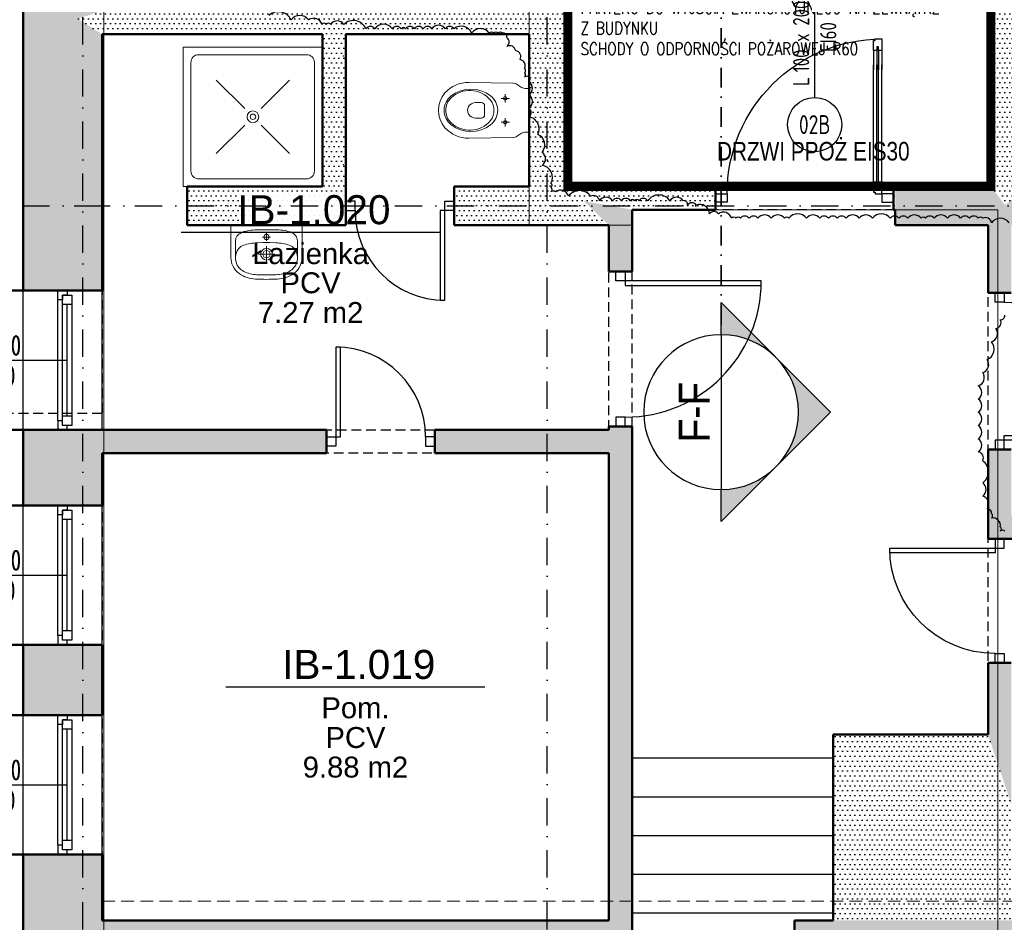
# Model space of a CAD drawing. Header units: millimetres. Extents: x 489 to 7736, y 461 to 5981.
# Tile 7 of 62: x 1835 to 2471, y 1556 to 2139. Entities that reach past the tile are written whole.
import ezdxf
from ezdxf.enums import TextEntityAlignment as Align

# ---------------------------------------------------------------- set-up
doc = ezdxf.new("R2010")
doc.units = ezdxf.units.MM
for name, pattern in [('DASHDOT', [25.4, 12.7, -6.35, 0, -6.35]), ('DIVIDE', [31.75, 12.7, -6.35, 0, -6.35, 0, -6.35]), ('DOT___DASHED', [33.523888, 17.638888, -8.819444, 0.01, -7.055556]), ('HIDDEN', [9.525, 6.35, -3.175])]:
    doc.linetypes.add(name, pattern=pattern)
for name, color, linetype in [('SPA-ZnacznikiPrzekrojów', 1, 'Continuous'), ('WK-Drzwi', 9, 'Continuous'), ('WK-Drzwi IST', 8, 'Continuous'), ('WK-EtykDrzwi', 11, 'Continuous'), ('WK-EtykOkna', 11, 'Continuous'), ('WK-EtykPom', 161, 'Continuous'), ('WK-Okna', 143, 'Continuous'), ('WK-Opis', 143, 'Continuous'), ('WK-OpisyDetali', 143, 'Continuous'), ('WK-Otwory', 9, 'Continuous'), ('WK-PPoż', 1, 'Continuous'), ('WK-Schody', 254, 'Continuous'), ('WK-Siatka', 240, 'DOT___DASHED'), ('WK-Ściany', 7, 'Continuous')]:
    doc.layers.add(name, color=color, linetype=linetype)
doc.layers.add('WK-INSTALACJE WODKAN', color=170, linetype='Continuous', lineweight=5)
doc.layers.add('WK-widok', color=8, linetype='Continuous', lineweight=0)
doc.layers.add('WK-Pomieszczenia', color=173, linetype='Continuous', plot=False)
doc.styles.add('Arial', font='micross.ttf', dxfattribs={"width": 0.9})
doc.styles.add('iso cp', font='isocpeur.ttf')
doc.styles.add('Romans', font='Romans.shx')
doc.styles.add('RomanS-Narrow', font='romans.shx', dxfattribs={"width": 0.8})
doc.styles.get("Standard").update_dxf_attribs({"font": 'ARIAL.TTF'})
pattern_1 = [(360, (699.431, 930.084), (1.5875, 3.175), [0, -3.175])]

# ---------------------------------------------------------------- blocks, each defined once
blk = doc.blocks.new('Anno_Section_A2')
at = {"color": 0, "linetype": 'ByBlock', "lineweight": -2}
blk.add_line((2.5, 0), (-2.5, 0), dxfattribs=at)
blk.add_circle((0, 0), 2.5, dxfattribs=at)
at = {"color": 0, "linetype": 'ByBlock', "lineweight": -2, "style": 'Romans'}
blk.add_attdef('NUMBER', text='', height=1, dxfattribs=at).set_placement((0, 0.5), align=Align.CENTER)
blk.add_attdef('SHEET', text='', height=0.75, dxfattribs=at).set_placement((0, -0.5), align=Align.TOP_CENTER)
blk = doc.blocks.new('Anno_Arrow_A2')
at = {"linetype": 'ByBlock', "lineweight": -2}
h = blk.add_hatch(color=0, dxfattribs=at)
h.paths.add_polyline_path([(-1.768, 1.768), (-3.536, 0), (-2.5, 0, -0.198912)])
h.paths.add_polyline_path([(0, 3.536), (-1.768, 1.768, -0.414214), (1.768, 1.768)])
h.paths.add_polyline_path([(2.373, 1.162), (2.245, 1.1, -0.114349), (2.5, 0), (3.536, 0)])
h.paths.add_polyline_path([(1.768, 1.768, -0.082683), (2.245, 1.1), (2.373, 1.162)])
at = {"color": 0, "linetype": 'ByBlock', "lineweight": -2}
blk.add_lwpolyline([(-2.5, 0), (-3.536, 0), (0, 3.536), (3.536, 0), (2.5, 0)], dxfattribs=at)
blk = doc.blocks.new('L2')
at = {"color": 8}
for p, q in [((7.5, 5), (20, 5)), ((7.5, 0), (20, 0))]:
    blk.add_line(p, q, dxfattribs=at)
at = {"color": 4}
for p, q in [((7.5, 3), (20, 3)), ((7.5, 2), (20, 2))]:
    blk.add_line(p, q, dxfattribs=at)
blk.add_lwpolyline([(0, 1), (0, 5), (7.5, 5), (7.5, 3), (5, 3), (5, 2), (7.5, 2), (7.5, 0), (1, 0), (1, 1)], close=True)
blk = doc.blocks.new('L3')
for p, q in [((-22.5, -0.5), (-22.5, 0.5)), ((22.5, -0.5), (22.5, 0.5))]:
    blk.add_line(p, q)
at = {"color": 8}
for p, q in [((-15, 2.5), (15, 2.5)), ((-15, -2.5), (15, -2.5))]:
    blk.add_line(p, q, dxfattribs=at)
at = {"color": 4}
for p, q in [((-15, 0.5), (15, 0.5)), ((-15, 0.5), (15, 0.5)), ((-15, -0.5), (15, -0.5)), ((-15, -0.5), (15, -0.5))]:
    blk.add_line(p, q, dxfattribs=at)
blk = doc.blocks.new('J26b')
for p, q in [((-90, 90), (-90, 0)), ((0, 90), (-90, 90)), ((0, 0), (0, 90)), ((-10.28, 85.08), (-80.08, 85.08)), ((-85.08, 80.08), (-85.08, 9.92)), ((-5.28, 80.08), (-5.28, 9.92)), ((-50.33, 50.33), (-68.66, 68.66)), ((-39.67, 50.33), (-21.34, 68.66)), ((-68.66, 21.34), (-50.33, 39.67)), ((-39.67, 39.67), (-21.34, 21.34)), ((-90, 0), (0, 0)), ((-10.28, 4.92), (-80.08, 4.92))]:
    blk.add_line(p, q)
for radius in [3.78, 1.78]:
    blk.add_circle((-45, 45), radius)
for centre, start, end in [((-80.08, 80.08), 90, 180), ((-10.28, 80.08), 0, 90), ((-80.08, 9.92), 180, 270), ((-10.28, 9.92), 270, 0)]:
    blk.add_arc(centre, 5, start, end)
blk = doc.blocks.new('J50a')
for p, q in [((20.85, 0), (-20.85, 0)), ((-23, -2.14), (-23, -21)), ((0, -10.13), (0, -5.23)), ((23, -21), (23, -2.14)), ((-20, -20.98), (-20, -10.2)), ((2.53, -7.68), (-2.53, -7.68)), ((20, -10.2), (20, -20.98)), ((-5.34, -18.73), (5.34, -18.73)), ((0, -23.98), (0, -13.48))]:
    blk.add_line(p, q)
at = {"flags": 128}
for points in [[(-20.85, 0, 0.056329), (-22.22, -0.1, 0.274623), (-22.85, -0.67, 0.078029), (-23, -2.14, 0.987626)], [(20.85, 0, -0.056329), (22.22, -0.1, -0.274623), (22.85, -0.67, -0.078029), (23, -2.14, -0.987626)], [(-20, -10.2, -0.104891), (-19.52, -7.91, -0.153237), (-17.09, -5.29, -0.096443), (-12.1, -3.56, -0.04719), (-3.09, -2.97), (-2.75, -2.97, 0.009116), (2.75, -2.97), (3.09, -2.97, -0.053543), (12.87, -3.72, -0.091574), (17.37, -5.47, -0.166964), (19.69, -8.36, -0.062926), (20, -10.2, -1.040135)], [(-23, -21, 0.111521), (-21.76, -26.31, 0.123014), (-17.56, -31.31, 0.141312), (-7.12, -34.81, 0.026087), (7.12, -34.81, 0.141312), (17.56, -31.31, 0.123014), (21.76, -26.31, 0.111521), (23, -21)]]:
    blk.add_lwpolyline(points, format="xyb", dxfattribs=at)
blk.add_lwpolyline([(13.79, -30.26, 0.212121), (19.27, -24.85, 0.157769), (19.69, -18.5, 0.270169), (14.76, -12.99, 0.074819), (6.02, -11.37), (6.02, -11.37), (2.16, -11.22), (-2.16, -11.22), (-6.02, -11.37), (-6.02, -11.37, 0.074819), (-14.76, -12.99, 0.270169), (-19.69, -18.5, 0.157769), (-19.27, -24.85, 0.212121), (-13.79, -30.26, 0.110292), (-5.03, -31.99), (0, -32), (5.03, -31.99, 0.110292)], format="xyb", close=True, dxfattribs=at)
for centre, radius in [((0, -7.68), 1.73), ((0, -18.73), 3.78), ((0, -18.73), 2.33)]:
    blk.add_circle(centre, radius)
blk = doc.blocks.new('J20A')
at = {"color": 8}
for p, q in [((-10.47, -15.46), (-5.02, -15.46)), ((-7.74, -12.8), (-7.74, -18.11)), ((10.47, -15.46), (5.02, -15.46)), ((7.74, -12.8), (7.74, -18.11))]:
    blk.add_line(p, q, dxfattribs=at)
for points in [[(0, 0), (-13.22, 0, 0.361499), (-14.04, -0.68), (-14.04, -1.97, -0.113832), (-14.72, -4.92), (-16.09, -6.9, 0.160391), (-17.54, -10.27, -9.743295)], [(0, 0), (13.22, 0, -0.361499), (14.04, -0.68), (14.04, -1.97, 0.113832), (14.72, -4.92), (16.09, -6.9, -0.160391), (17.54, -10.27, 9.743295)], [(-17.54, -10.27), (-18.01, -38.9, 0.215306), (-11.31, -54.4, 0.363764), (11.31, -54.4, 0.215307), (18.01, -38.9), (17.54, -10.27)]]:
    blk.add_lwpolyline(points, format="xyb")
for points in [[(-9.35, -24.93, -0.495421), (9.35, -24.93, -0.34834), (9.32, -50.32, -0.494226), (-9.35, -50.28, -0.347612)], [(-12.76, -37.61, -0.225934), (-6.49, -24.94, -0.33442), (6.49, -24.93, -0.225682), (12.76, -37.61, -0.205421), (8.17, -50.28, -0.442489), (-8.17, -50.28, -0.205423)], [(-2.92, -28.82), (2.93, -28.82, -0.480655), (5, -30.99), (5, -34.72, -0.244457), (2.45, -39.1, -0.328114), (-2.46, -39.1, -0.243111), (-5, -34.75), (-4.99, -30.99, -0.480295), (-2.92, -28.82)]]:
    blk.add_lwpolyline(points, format="xyb", close=True)
for centre in [(-7.74, -15.46), (7.74, -15.46)]:
    blk.add_circle(centre, 1.15, dxfattribs=at)
for p in [(-35, 0), (35, 0), (-35, -120), (35, -120)]:
    blk.add_point(p)
blk = doc.blocks.new('WK_Pow_tag_01_50')
at = {"color": 0, "linetype": 'ByBlock'}
blk.add_line((-2.789, 0), (2.789, 0), dxfattribs=at)
at = {"color": 0, "linetype": 'ByBlock', "style": 'Arial'}
for tag, height, p in [('POWIERZCHNIE:NUMERAUTO', 0.625, (0.071, 0.482)), ('POWIERZCHNIE:NAZWA', 0.45, (0, -0.455)), ('POWIERZCHNIE_WYKOŃCZENIE:POSADZKA', 0.45, (0, -1.091)), ('POWIERZCHNIE_STYL:POWOBLICZ', 0.45, (0, -1.728))]:
    blk.add_attdef(tag, text='', height=height, dxfattribs=at).set_placement(p, align=Align.MIDDLE)
blk = doc.blocks.new('WK_WindowTag01_50_L')
for p, q in [((0, -2.543), (0, 0)), ((-0.296, -1.19), (-0.133, -1.353)), ((-0.133, -1.19), (-0.296, -1.353))]:
    blk.add_line(p, q)
blk.add_lwpolyline([(0, -2.543), (0.719, -3.262), (0, -3.981), (-0.719, -3.262)], close=True)
at = {"color": 0, "linetype": 'ByBlock', "lineweight": -2, "style": 'RomanS-Narrow', "width": 0.75}
blk.add_attdef('OKNA_OBIEKTY:WYSOKOŚĆ', text='', height=0.3, rotation=90, dxfattribs=at).set_placement((0, -1.131), align=Align.BOTTOM_LEFT)
blk.add_attdef('OKNA_OBIEKTY:PARAPET', text='', height=0.3, rotation=90, dxfattribs=at).set_placement((0.099, -1.271), align=Align.TOP_CENTER)
blk.add_attdef('OKNA_OBIEKTY:SZEROKOŚĆ', text='', height=0.3, rotation=90, dxfattribs=at).set_placement((0, -1.437), align=Align.BOTTOM_RIGHT)
at = {"color": 0, "linetype": 'ByBlock', "lineweight": -2, "style": 'RomanS-Narrow', "width": 0.75, "flags": 8}
blk.add_attdef('OKNA_OBIEKTY:SYMBOL', text='', height=0.4, dxfattribs=at).set_placement((0, -3.262), align=Align.MIDDLE)
blk = doc.blocks.new('WK_Door_Tag_02_50L')
at = {"color": 0, "linetype": 'ByBlock', "lineweight": -2}
blk.add_line((0, 0), (0, 2.75), dxfattribs=at)
blk.add_circle((0, -0.5), 0.5, dxfattribs=at)
at = {"color": 0, "linetype": 'ByBlock', "lineweight": -2, "style": 'RomanS-Narrow', "width": 0.75}
for tag, p in [('DRZWI_OBIEKTY:WYPOSAZENIESAMOZAMYKACZ', (0.1, 2.031)), ('DRZWI_OBIEKTY:WYPOSAZENIEKRATKAWENT', (0.1, 1.781)), ('DRZWI_OBIEKTY:KONTROLADOSTĘPU', (0.1, 2.28)), ('DRZWI_STYL:KLASAPPOŻ', (0.1, 0.839))]:
    blk.add_attdef(tag, text='', height=0.3, rotation=90, dxfattribs=at).set_placement(p, align=Align.TOP_LEFT)
for tag, p in [('DRZWI_STYL:KIERUNEKOTWIERANIAZNAK', (-0.1, 0.214)), ('DRZWI_STYL:ROZMIAR', (-0.1, 0.464))]:
    blk.add_attdef(tag, p, '', height=0.3, rotation=90, dxfattribs=at)
at = {"color": 0, "linetype": 'ByBlock', "lineweight": -2, "style": 'RomanS-Narrow', "width": 0.75, "flags": 4}
blk.add_attdef('DRZWI_OBIEKTY:SYMBOL', text='', height=0.35, rotation=360, dxfattribs=at).set_placement((0, -0.5), align=Align.MIDDLE_CENTER)

msp = doc.modelspace()

# ---------------------------------------------------------------- hatches: boundary and pattern name
at = {"layer": 'WK-Ściany', "linetype": 'Continuous', "lineweight": -3}
h = msp.add_hatch(dxfattribs=at)
h.set_pattern_fill('DOTS', color=253, scale=2, style=0)
h.set_pattern_definition([(360, (699.431, 930.084), (1.5875, 3.175), [0, -3.175])])
h.paths.add_polyline_path([(1836.82, 1032.86), (1887.82, 1083.86), (1887.82, 1533.11), (1872.85, 1549.37), (1836.82, 1557.5)], flags=0)
h.paths.add_polyline_path([(1836.82, 1557.5), (1872.85, 1549.37), (1887.82, 1557.5), (1887.82, 1600.03), (1836.82, 1600.03)], flags=0)
h.paths.add_polyline_path([(1836.82, 1690.03), (1887.82, 1690.03), (1887.82, 1735.4), (1836.82, 1735.4)], flags=0)
h.paths.add_polyline_path([(1836.82, 1825.4), (1887.82, 1825.4), (1887.82, 1859.2), (1836.82, 1874.2)], flags=0)
h.paths.add_polyline_path([(1836.82, 1964.2), (1887.82, 1964.2), (1887.82, 2129.77), (1872.07, 2139.77), (1836.82, 2144.77)], flags=0)
h.paths.add_polyline_path([(1836.82, 2144.77), (1872.07, 2139.77), (1887.82, 2144.77), (1887.82, 2541.41), (1836.82, 2592.41)], flags=0)
h = msp.add_hatch(dxfattribs=at)
h.set_pattern_fill('DOTS', color=253, scale=2, style=0)
h.set_pattern_definition([(2e-13, (699.431, 930.084), (1.5875, 3.175), [0, -3.175])])
h.paths.add_polyline_path([(2487.05, 2256.47), (2462.05, 2256.47), (2462.05, 2031.47), (2471.16, 2019.6), (2487.05, 2031.47)], flags=0)
h = msp.add_hatch(dxfattribs=at)
h.set_pattern_fill('DOTS', color=253, scale=2, style=0)
h.set_pattern_definition([(2e-12, (699.431, 930.084), (1.5875, 3.175), [0, -3.175])])
h.paths.add_polyline_path([(2163.76, 2031.47), (2198.88, 2022.1), (2188.76, 2031.47), (2188.76, 2144.77), (2163.76, 2129.77)], flags=0)
h.paths.add_polyline_path([(2163.76, 2244.77), (2188.76, 2244.77)], flags=0)
h = msp.add_hatch(dxfattribs=at)
h.set_pattern_fill('DOTS', color=253, scale=2, angle=360, style=0)
h.set_pattern_definition([(360, (699.431, 930.084), (1.5875, 3.175), [0, -3.175])])
h.paths.add_polyline_path([(1887.82, 2144.77), (1872.07, 2139.77), (1887.82, 2129.77), (2030.29, 2129.77), (2035.29, 2133.52), (2030.29, 2144.77)], flags=0)
h.paths.add_polyline_path([(2030.29, 2144.77), (2035.29, 2133.52), (2045.29, 2129.77), (2163.76, 2129.77), (2188.76, 2144.77)], flags=0)
h = msp.add_hatch(dxfattribs=at)
h.set_pattern_fill('DOTS', color=253, scale=2, style=0)
h.set_pattern_definition(pattern_1)
h.paths.add_polyline_path([(2045.29, 2129.77), (2035.29, 2133.52), (2030.29, 2129.77), (2030.29, 2031.47), (2045.29, 2006.47)], flags=0)
h = msp.add_hatch(dxfattribs=at)
h.set_pattern_fill('DOTS', color=253, scale=2, style=0)
h.set_pattern_definition(pattern_1)
h.paths.add_polyline_path([(2460.26, 2006.47), (2471.16, 2019.6), (2462.05, 2031.47), (2400.26, 2031.47), (2400.26, 2016.47), (2400.26, 2006.47)], flags=0)
h.paths.add_polyline_path([(3031.15, 2006.47), (3050.98, 2043.72), (3031.15, 2031.47), (2976.15, 2031.47), (2976.15, 2006.47)], flags=0)
h.paths.add_polyline_path([(2866.15, 2006.47), (2866.15, 2031.47), (2652.78, 2031.47), (2652.78, 2006.47)], flags=0)
h.paths.add_polyline_path([(2553.02, 2006.47), (2553.02, 2031.47), (2487.05, 2031.47), (2471.16, 2019.6), (2475.26, 2006.47)], flags=0)
h = msp.add_hatch(dxfattribs=at)
h.set_pattern_fill('DOTS', color=253, scale=2, style=0)
h.set_pattern_definition(pattern_1)
h.paths.add_polyline_path([(2215.26, 2006.47), (2198.88, 2022.1), (2163.76, 2031.47), (2115.29, 2031.47), (2115.29, 2006.47)], flags=0)
h.paths.add_polyline_path([(2045.29, 2006.47), (2030.29, 2031.47), (1942.82, 2031.47), (1942.82, 2006.47)], flags=0)
h = msp.add_hatch(dxfattribs=at)
h.set_pattern_fill('DOTS', color=253, scale=2, style=0)
h.set_pattern_definition(pattern_1)
h.paths.add_polyline_path([(2400.26, 2016.47), (2400.26, 2031.47), (2399.18, 2031.47), (2399.18, 2016.47)], flags=0)
h.paths.add_polyline_path([(2284.18, 2016.47), (2284.18, 2031.47), (2188.76, 2031.47), (2198.88, 2022.1), (2230.26, 2016.47)], flags=0)
h = msp.add_hatch(dxfattribs=at)
h.set_pattern_fill('DOTS', color=253, scale=2, style=0)
h.set_pattern_definition([(360, (699.431, 930.084), (1.5875, 3.175), [0, -3.175])])
h.paths.add_polyline_path([(2230.26, 2016.47), (2198.88, 2022.1), (2215.26, 2006.47), (2215.26, 1976.47), (2230.26, 1976.47)], flags=0)
h.paths.add_polyline_path([(2230.26, 1876.47), (2215.26, 1876.47), (2215.26, 1874.2), (2219.01, 1869.2), (2230.26, 1874.2)], flags=0)
h.paths.add_polyline_path([(2230.26, 1874.2), (2219.01, 1869.2), (2215.26, 1859.2), (2215.26, 1557.5), (2230.26, 1533.11)], flags=0)
h = msp.add_hatch(dxfattribs=at)
h.set_pattern_fill('DOTS', color=253, scale=2, style=0)
h.set_pattern_definition([(360, (699.431, 930.084), (1.5875, 3.175), [0, -3.175])])
h.paths.add_polyline_path([(2475.26, 2006.47), (2471.16, 2019.6), (2460.26, 2006.47), (2460.26, 1962.67), (2475.26, 1962.67)], flags=0)
h.paths.add_polyline_path([(2475.26, 1861.67), (2460.26, 1861.67), (2460.26, 1803.87), (2475.26, 1818.87)], flags=0)
h.paths.add_polyline_path([(2475.26, 1723.87), (2460.26, 1723.87), (2460.26, 1677.5), (2475.26, 1632.5)], flags=0)
h = msp.add_hatch(dxfattribs=at)
h.set_pattern_fill('DOTS', color=253, scale=2, angle=360, style=0)
h.set_pattern_definition([(360, (699.431, 930.084), (1.5875, 3.175), [0, -3.175])])
h.paths.add_polyline_path([(1836.82, 1874.2), (1887.82, 1859.2), (2032.82, 1859.2), (2032.82, 1874.2)], flags=0)
h.paths.add_polyline_path([(2102.82, 1874.2), (2102.82, 1859.2), (2215.26, 1859.2), (2219.01, 1869.2), (2215.26, 1874.2)], flags=0)
h = msp.add_hatch(dxfattribs=at)
h.set_pattern_fill('DOTS', color=253, scale=2, style=0)
h.set_pattern_definition([(360, (699.431, 930.084), (1.5875, 3.175), [0, -3.175])])
h.paths.add_polyline_path([(3356.36, 1803.87), (3363.44, 1808.87), (3356.36, 1818.87), (2475.26, 1818.87), (2460.26, 1803.87)], flags=0)
h = msp.add_hatch(dxfattribs=at)
h.set_pattern_fill('DOTS', color=253, scale=2, style=0)
h.set_pattern_definition([(0, (699.431, 930.084), (1.5875, 3.175), [0, -3.175])])
h.paths.add_polyline_path([(2475.26, 1632.5), (2460.26, 1677.5), (2360.26, 1677.5), (2360.26, 1557.5), (2475.26, 1557.5)], flags=0)
h = msp.add_hatch(dxfattribs=at)
h.set_pattern_fill('DOTS', color=253, scale=2, style=0)
h.set_pattern_definition([(1e-11, (699.431, 930.084), (1.5875, 3.175), [0, -3.175])])
h.paths.add_polyline_path([(1887.82, 1557.5), (1872.85, 1549.37), (1887.82, 1533.11), (2139.8, 1533.11), (2165.13, 1538.08), (2177.8, 1557.5)], flags=0)
h.paths.add_polyline_path([(2177.8, 1557.5), (2165.13, 1538.08), (2177.8, 1533.11), (2230.26, 1533.11), (2215.26, 1557.5)], flags=0)
h = msp.add_hatch(dxfattribs=at)
h.set_pattern_fill('DOTS', color=253, scale=2, style=0)
h.set_pattern_definition([(1e-11, (699.431, 930.084), (1.5875, 3.175), [0, -3.175])])
h.paths.add_polyline_path([(2335.26, 1557.5), (2335.26, 1533.11), (2372.8, 1533.11), (2387.8, 1533.11), (2712.36, 1533.11), (2712.36, 1557.5), (2475.26, 1557.5), (2360.26, 1557.5)], flags=0)

# ---------------------------------------------------------------- linework, layer by layer
for points in [[(2473.87, 2008.04, 0.520567), (2462.48, 2008.04, 0.520567), (2462.48, 2008.04, 0.520567), (2456.79, 2010.89, 0.520567), (2456.79, 2010.89, 0.520567), (2453.94, 2010.89, 0.520567), (2453.94, 2010.89, 0.520567), (2448.25, 2010.89, 0.520567), (2448.25, 2010.89, 0.520567), (2442.56, 2010.89, 0.520567), (2442.56, 2010.89, 0.520567), (2434.02, 2010.89, 0.520567), (2434.02, 2010.89, 0.520567), (2425.48, 2010.89, 0.520567), (2425.48, 2010.89, 0.520567), (2419.79, 2010.89, 0.520567), (2419.79, 2010.89, 0.520567), (2416.94, 2010.89, 0.520567), (2416.94, 2010.89, 0.520567), (2408.4, 2010.89, 0.520567), (2408.4, 2010.89, 0.520567), (2402.71, 2010.89, 0.520567), (2402.71, 2010.89, 0.520567), (2397.01, 2010.89, 0.520567), (2397.01, 2010.89, 0.520567), (2385.63, 2010.89, 0.520567), (2385.63, 2010.89, 0.520567), (2377.09, 2010.89, 0.520567), (2377.09, 2010.89, 0.520567), (2368.55, 2010.89, 0.520567), (2368.55, 2010.89, 0.520567), (2362.86, 2010.89, 0.520567), (2362.86, 2010.89, 0.520567), (2357.16, 2010.89, 0.520567), (2357.16, 2010.89, 0.520567), (2351.47, 2010.89, 0.520567), (2351.47, 2010.89, 0.520567), (2342.93, 2010.89, 0.520567), (2342.93, 2010.89, 0.520567), (2331.55, 2010.89, 0.520567), (2331.55, 2010.89, 0.520567), (2328.7, 2010.89, 0.520567), (2328.7, 2010.89, 0.520567), (2320.16, 2010.89, 0.520567), (2320.16, 2010.89, 0.520567), (2311.62, 2010.89, 0.520567), (2311.62, 2010.89, 0.520567), (2305.93, 2010.89, 0.520567), (2305.93, 2010.89, 0.520567), (2300.24, 2010.89, 0.520567), (2300.24, 2010.89, 0.520567), (2297.39, 2010.89, 0.520567), (2297.39, 2010.89, 0.520567), (2294.54, 2010.89, 0.520567), (2294.54, 2010.89, 0.520567), (2286, 2013.74, 0.520567), (2286, 2013.74, 0.520567), (2280.31, 2013.74, 0.520567), (2280.31, 2013.74, 0.520567), (2271.77, 2019.43, 0.520567), (2271.77, 2019.43, 0.520567), (2266.08, 2019.43, 0.520567), (2266.08, 2019.43, 0.520567), (2263.23, 2022.28, 0.520567), (2263.23, 2022.28, 0.520567), (2254.69, 2022.28, 0.520567), (2254.69, 2022.28, 0.520567), (2240.46, 2022.28, 0.520567), (2240.46, 2022.28, 0.520567), (2234.77, 2022.28, 0.520567), (2234.77, 2022.28, 0.520567), (2231.92, 2022.28, 0.520567), (2231.92, 2022.28, 0.520567), (2229.07, 2022.28, 0.520567), (2229.07, 2022.28, 0.520567), (2223.38, 2022.28, 0.520567), (2223.38, 2022.28, 0.520567), (2217.69, 2022.28, 0.520567), (2217.69, 2022.28, 0.520567), (2209.15, 2022.28, 0.520567), (2209.15, 2022.28, 0.520567), (2203.46, 2025.12, 0.520567), (2203.46, 2025.12, 0.520567), (2189.22, 2025.12, 0.520567), (2189.22, 2025.12, 0.520567), (2180.69, 2027.97, 0.520567), (2180.69, 2027.97, 0.520567), (2177.84, 2027.97, 0.520567), (2177.84, 2027.97, 0.520567), (2177.84, 2030.81, 0.520567), (2177.84, 2030.81, 0.520567), (2177.84, 2033.66, 0.520567), (2177.84, 2033.66, 0.520567), (2172.15, 2045.05, 0.520567), (2172.15, 2045.05, 0.520567), (2172.15, 2053.59, 0.520567), (2172.15, 2053.59, 0.520567), (2169.3, 2064.97, 0.520567), (2169.3, 2064.97, 0.520567), (2163.61, 2076.36, 0.520567), (2163.61, 2076.36, 0.520567), (2163.61, 2082.05, 0.520567), (2163.61, 2082.05, 0.520567), (2163.61, 2090.59, 0.520567), (2163.61, 2090.59, 0.520567), (2163.61, 2099.13, 0.520567), (2163.61, 2099.13, 0.520567), (2163.61, 2101.98, 0.520567), (2163.61, 2101.98, 0.520567), (2160.76, 2101.98, 0.520567), (2160.76, 2101.98, 0.520567), (2160.76, 2104.82, 0.520567), (2160.76, 2104.82, 0.520567), (2160.76, 2107.67, 0.520567), (2160.76, 2107.67, 0.520567), (2157.91, 2113.36, 0.520567), (2157.91, 2113.36, 0.520567), (2155.07, 2119.05, 0.520567), (2155.07, 2119.05, 0.520567), (2149.37, 2121.9, 0.520567), (2149.37, 2121.9, 0.520567), (2149.37, 2127.59, 0.520567), (2149.37, 2127.59, 0.520567), (2146.53, 2130.44, 0.520567), (2146.53, 2130.44, 0.520567), (2143.68, 2130.44, 0.520567), (2143.68, 2130.44, 0.520567), (2140.84, 2130.44, 0.520567), (2140.84, 2130.44, 0.520567), (2137.99, 2130.44, 0.520567), (2137.99, 2130.44, 0.520567), (2126.6, 2130.44, 0.520567), (2126.6, 2130.44, 0.520567), (2115.22, 2133.29, 0.520567), (2115.22, 2133.29, 0.520567), (2109.52, 2133.29, 0.520567), (2109.52, 2133.29, 0.520567), (2100.99, 2133.29, 0.520567), (2100.99, 2133.29, 0.520567), (2095.29, 2133.29, 0.520567), (2095.29, 2133.29, 0.520567), (2089.6, 2133.29, 0.520567), (2089.6, 2133.29, 0.520567), (2083.91, 2133.29, 0.520567), (2083.91, 2133.29, 0.520567), (2081.06, 2133.29, 0.520567), (2081.06, 2133.29, 0.520567), (2075.37, 2133.29, 0.520567), (2075.37, 2133.29, 0.520567), (2063.98, 2133.29, 0.520567), (2063.98, 2133.29, 0.520567), (2058.29, 2133.29, 0.520567), (2058.29, 2133.29, 0.520567), (2044.06, 2136.13, 0.520567), (2044.06, 2136.13, 0.520567), (2035.52, 2136.13, 0.520567), (2035.52, 2136.13, 0.520567), (2032.67, 2136.13, 0.520567), (2032.67, 2136.13, 0.520567), (2029.82, 2136.13, 0.520567), (2029.82, 2136.13, 0.520567), (2021.28, 2138.98, 0.520567), (2021.28, 2138.98, 0.520567), (2009.9, 2138.98, 0.520567), (2009.9, 2138.98, 0.520567), (1995.67, 2141.83, 0.520567)], [(2471.02, 1808.79, 0.520567), (2468.18, 1808.79, 0.520567), (2468.18, 1808.79, 0.520567), (2468.18, 1811.64, 0.520567), (2468.18, 1811.64, 0.520567), (2462.48, 1817.33, 0.520567), (2462.48, 1817.33, 0.520567), (2462.48, 1820.18, 0.520567), (2462.48, 1820.18, 0.520567), (2459.64, 1823.02, 0.520567), (2459.64, 1823.02, 0.520567), (2456.79, 1831.56, 0.520567), (2456.79, 1831.56, 0.520567), (2456.79, 1840.1, 0.520567), (2456.79, 1840.1, 0.520567), (2456.79, 1854.34, 0.520567), (2456.79, 1854.34, 0.520567), (2453.94, 1860.03, 0.520567), (2453.94, 1860.03, 0.520567), (2453.94, 1868.57, 0.520567), (2453.94, 1868.57, 0.520567), (2453.94, 1877.11, 0.520567), (2453.94, 1877.11, 0.520567), (2453.94, 1885.65, 0.520567), (2453.94, 1885.65, 0.520567), (2453.94, 1894.19, 0.520567), (2453.94, 1894.19, 0.520567), (2453.94, 1902.73, 0.520567), (2453.94, 1902.73, 0.520567), (2456.79, 1911.26, 0.520567), (2456.79, 1911.26, 0.520567), (2459.64, 1919.8, 0.520567), (2459.64, 1919.8, 0.520567), (2462.48, 1931.19, 0.520567), (2462.48, 1931.19, 0.520567), (2465.33, 1939.73, 0.520567), (2465.33, 1939.73, 0.520567), (2468.18, 1945.42, 0.520567), (2468.18, 1945.42, 0.520567), (2471.02, 1948.27, 0.520567)]]:
    msp.add_lwpolyline(points, format="xyb")
at = {"layer": 'SPA-ZnacznikiPrzekrojów', "color": 1, "linetype": 'DASHDOT', "lineweight": 35}
msp.add_lwpolyline([(2287.8, 3051.61), (2287.8, 1935.75)], dxfattribs=at)
at = {"layer": 'WK-Drzwi', "color": 9, "linetype": 'Continuous', "lineweight": -3}
for points in [[(2291.68, 2021.22), (2284.18, 2021.22), (2284.18, 2026.72), (2291.68, 2026.72)], [(2391.68, 2021.22), (2399.18, 2021.22), (2399.18, 2026.72), (2391.68, 2026.72)]]:
    msp.add_lwpolyline(points, close=True, dxfattribs=at)
at = {"layer": 'WK-Drzwi', "color": 8, "linetype": 'Continuous', "lineweight": -3, "extrusion": (0, 0, -1)}
msp.add_arc((-2391.68, 2026.72), 100, 0, 90, dxfattribs=at)
at = {"layer": 'WK-Drzwi IST', "color": 8, "linetype": 'Continuous', "lineweight": -3}
for points in [[(2051.29, 2021.97), (2045.29, 2021.97), (2045.29, 2015.97), (2051.29, 2015.97)], [(2109.29, 2021.97), (2115.29, 2021.97), (2115.29, 2015.97), (2109.29, 2015.97)], [(2109.29, 2015.97), (2106.29, 2015.97), (2106.29, 1957.97), (2109.29, 1957.97)], [(2219.76, 1970.47), (2219.76, 1976.47), (2225.76, 1976.47), (2225.76, 1970.47)], [(2225.76, 1970.47), (2225.76, 1967.47), (2313.76, 1967.47), (2313.76, 1970.47)], [(2464.76, 1956.67), (2464.76, 1962.67), (2470.76, 1962.67), (2470.76, 1956.67)], [(2038.82, 1869.7), (2041.82, 1869.7), (2041.82, 1927.7), (2038.82, 1927.7)], [(2219.76, 1882.47), (2219.76, 1876.47), (2225.76, 1876.47), (2225.76, 1882.47)], [(2470.76, 1867.67), (2470.76, 1870.67), (2559.76, 1870.67), (2559.76, 1867.67)], [(2038.82, 1863.7), (2032.82, 1863.7), (2032.82, 1869.7), (2038.82, 1869.7)], [(2096.82, 1863.7), (2102.82, 1863.7), (2102.82, 1869.7), (2096.82, 1869.7)], [(2464.76, 1867.67), (2464.76, 1861.67), (2470.76, 1861.67), (2470.76, 1867.67)], [(2470.76, 1797.87), (2470.76, 1803.87), (2464.76, 1803.87), (2464.76, 1797.87)], [(2464.76, 1797.87), (2464.76, 1794.87), (2396.76, 1794.87), (2396.76, 1797.87)], [(2470.76, 1729.87), (2470.76, 1723.87), (2464.76, 1723.87), (2464.76, 1729.87)]]:
    msp.add_lwpolyline(points, close=True, dxfattribs=at)
for centre, radius, start, end in [((2109.29, 2015.97), 58, 180, 270), ((2225.76, 1970.47), 88, 270, 0), ((2038.82, 1869.7), 58, 0, 90)]:
    msp.add_arc(centre, radius, start, end, dxfattribs=at)
at = {"layer": 'WK-Drzwi IST', "color": 8, "linetype": 'Continuous', "lineweight": -3, "extrusion": (0, 0, -1)}
for centre, radius, start, end in [((-2470.76, 1867.67), 89, 90, 180), ((-2464.76, 1797.87), 68, 270, 0)]:
    msp.add_arc(centre, radius, start, end, dxfattribs=at)
at = {"layer": 'WK-Okna', "color": 143, "linetype": 'Continuous', "lineweight": -3}
for p, q in [((1836.82, 1874.2), (1836.82, 1964.2)), ((1887.82, 1874.2), (1887.82, 1964.2)), ((1859.32, 1880.2), (1859.32, 1958.2)), ((1868.32, 1955.2), (1862.32, 1955.2)), ((1865.32, 1883.2), (1865.32, 1955.2)), ((1868.32, 1883.2), (1862.32, 1883.2)), ((1836.82, 1735.4), (1836.82, 1825.4)), ((1887.82, 1735.4), (1887.82, 1825.4)), ((1859.32, 1741.4), (1859.32, 1819.4)), ((1868.32, 1816.4), (1862.32, 1816.4)), ((1865.32, 1744.4), (1865.32, 1816.4)), ((1868.32, 1744.4), (1862.32, 1744.4)), ((1836.82, 1600.03), (1836.82, 1690.03)), ((1887.82, 1600.03), (1887.82, 1690.03)), ((1859.32, 1606.03), (1859.32, 1684.03)), ((1868.32, 1681.03), (1862.32, 1681.03)), ((1865.32, 1609.03), (1865.32, 1681.03)), ((1868.32, 1609.03), (1862.32, 1609.03))]:
    msp.add_line(p, q, dxfattribs=at)
for points in [[(1859.32, 1958.2), (1859.32, 1964.2), (1865.32, 1964.2), (1865.32, 1961.2), (1862.32, 1961.2), (1862.32, 1958.2)], [(1868.32, 1877.2), (1862.32, 1877.2), (1862.32, 1961.2), (1868.32, 1961.2)], [(1859.32, 1880.2), (1859.32, 1874.2), (1865.32, 1874.2), (1865.32, 1877.2), (1862.32, 1877.2), (1862.32, 1880.2)], [(1859.32, 1819.4), (1859.32, 1825.4), (1865.32, 1825.4), (1865.32, 1822.4), (1862.32, 1822.4), (1862.32, 1819.4)], [(1868.32, 1738.4), (1862.32, 1738.4), (1862.32, 1822.4), (1868.32, 1822.4)], [(1859.32, 1741.4), (1859.32, 1735.4), (1865.32, 1735.4), (1865.32, 1738.4), (1862.32, 1738.4), (1862.32, 1741.4)], [(1859.32, 1684.03), (1859.32, 1690.03), (1865.32, 1690.03), (1865.32, 1687.03), (1862.32, 1687.03), (1862.32, 1684.03)], [(1868.32, 1603.03), (1862.32, 1603.03), (1862.32, 1687.03), (1868.32, 1687.03)], [(1859.32, 1606.03), (1859.32, 1600.03), (1865.32, 1600.03), (1865.32, 1603.03), (1862.32, 1603.03), (1862.32, 1606.03)]]:
    msp.add_lwpolyline(points, close=True, dxfattribs=at)
at = {"layer": 'WK-Otwory', "color": 9, "linetype": 'HIDDEN', "lineweight": -3}
for p, q in [((1836.82, 1874.2), (1836.82, 1964.2)), ((1887.82, 1874.2), (1887.82, 1964.2)), ((1836.82, 1735.4), (1836.82, 1825.4)), ((1887.82, 1735.4), (1887.82, 1825.4)), ((1836.82, 1600.03), (1836.82, 1690.03)), ((1887.82, 1600.03), (1887.82, 1690.03))]:
    msp.add_line(p, q, dxfattribs=at)
at = {"layer": 'WK-Otwory', "color": 9, "linetype": 'Continuous', "lineweight": -3}
for p, q in [((1836.82, 1964.2), (1887.82, 1964.2)), ((1836.82, 1874.2), (1887.82, 1874.2)), ((1836.82, 1825.4), (1887.82, 1825.4)), ((1836.82, 1735.4), (1887.82, 1735.4)), ((1836.82, 1690.03), (1887.82, 1690.03)), ((1836.82, 1600.03), (1887.82, 1600.03))]:
    msp.add_line(p, q, dxfattribs=at)
at = {"layer": 'WK-Pomieszczenia', "color": 173, "linetype": 'HIDDEN', "lineweight": -3}
for p, q in [((2188.76, 2031.47), (2188.76, 2620.31)), ((2462.05, 2031.47), (2462.05, 2620.31)), ((2030.29, 2129.77), (1887.82, 2129.77)), ((1887.82, 2129.77), (1887.82, 1884.95)), ((2030.29, 2031.47), (2030.29, 2129.77)), ((2045.29, 2129.77), (2045.29, 2006.47)), ((2163.76, 2129.77), (2045.29, 2129.77)), ((2163.76, 2031.47), (2163.76, 2129.77)), ((1942.82, 2006.47), (1942.82, 2031.47)), ((1942.82, 2031.47), (2030.29, 2031.47)), ((2115.29, 2006.47), (2115.29, 2031.47)), ((2115.29, 2031.47), (2163.76, 2031.47)), ((2188.76, 2031.47), (2462.05, 2031.47)), ((2400.26, 2016.47), (2230.26, 2016.47)), ((2230.26, 1533.11), (2230.26, 2016.47)), ((2400.26, 2006.47), (2400.26, 2016.47)), ((2045.29, 2006.47), (1942.82, 2006.47)), ((2215.26, 2006.47), (2115.29, 2006.47)), ((2215.26, 1874.2), (2215.26, 2006.47)), ((2460.26, 2006.47), (2400.26, 2006.47)), ((2460.26, 1677.5), (2460.26, 2006.47)), ((1887.82, 1884.95), (1829.82, 1884.95)), ((1829.82, 1874.2), (2215.26, 1874.2)), ((1887.82, 1859.2), (1887.82, 1557.5)), ((2215.26, 1859.2), (1887.82, 1859.2)), ((2215.26, 1557.5), (2215.26, 1859.2)), ((2360.26, 1557.5), (2360.26, 1677.5)), ((2360.26, 1677.5), (2460.26, 1677.5)), ((1887.82, 1557.5), (2215.26, 1557.5)), ((2335.26, 1533.11), (2335.26, 1557.5)), ((2335.26, 1557.5), (2360.26, 1557.5))]:
    msp.add_line(p, q, dxfattribs=at)
at = {"layer": 'WK-PPoż', "color": 1, "linetype": 'DIVIDE', "const_width": 6}
msp.add_lwpolyline([(2188.76, 2620.31), (2462.05, 2620.31), (2462.05, 2031.47), (2188.76, 2031.47), (2188.76, 2620.31)], dxfattribs=at)
at = {"layer": 'WK-Schody', "ltscale": 0.5}
for p, q in [((2230.26, 1662.5), (2360.26, 1662.5)), ((2230.26, 1637.29), (2360.26, 1637.29)), ((2230.26, 1612.29), (2360.26, 1612.29)), ((2230.26, 1587.29), (2360.26, 1587.29)), ((2230.26, 1562.29), (2360.26, 1562.29))]:
    msp.add_line(p, q, dxfattribs=at)
at = {"layer": 'WK-Siatka', "color": 240, "linetype": 'DOT___DASHED', "lineweight": -3}
for p, q in [((1875.32, 946.58), (1875.32, 2632.81)), ((2175.3, 946.58), (2175.3, 2632.81)), ((1735.32, 2018.97), (1875.32, 2018.97)), ((1875.32, 2018.97), (5768.18, 2018.97))]:
    msp.add_line(p, q, dxfattribs=at)
at = {"layer": 'WK-widok', "ltscale": 1.3}
msp.add_lwpolyline([(1887.82, 2541.41), (2163.76, 2541.41), (2163.76, 2381.79), (2149.29, 2381.79), (2149.29, 2144.77), (2163.76, 2144.77), (2163.76, 2006.47), (2230.26, 2006.47), (2230.26, 2016.47), (2466.66, 2016.47), (2466.66, 1545.92), (2378.84, 1545.92), (2378.84, 1265.63), (2422.58, 1265.63), (2422.58, 909.05), (2186.1, 909.05), (2186.1, 1083.18), (2176.61, 1083.18), (1888.98, 1083.18), (1888.98, 2541.41), (1889.25, 2541.41)], dxfattribs=at)
at = {"layer": 'WK-widok', "linetype": 'HIDDEN', "ltscale": 1.3}
msp.add_lwpolyline([(1887.82, 1569.87), (5755.68, 1569.87)], dxfattribs=at)
at = {"layer": 'WK-Ściany', "color": 7, "linetype": 'Continuous', "lineweight": 50}
for p, q in [((1836.82, 1964.2), (1836.82, 2592.41)), ((2462.05, 2256.47), (2462.05, 2031.47)), ((2188.76, 2031.47), (2188.76, 2144.77)), ((1887.82, 1964.2), (1887.82, 2129.77)), ((1887.82, 2129.77), (2030.29, 2129.77)), ((2030.29, 2129.77), (2030.29, 2031.47)), ((2045.29, 2129.77), (2163.76, 2129.77)), ((2045.29, 2006.47), (2045.29, 2129.77)), ((2163.76, 2129.77), (2163.76, 2031.47)), ((2030.29, 2031.47), (1942.82, 2031.47)), ((1942.82, 2031.47), (1942.82, 2006.47)), ((2163.76, 2031.47), (2115.29, 2031.47)), ((2115.29, 2031.47), (2115.29, 2006.47)), ((2284.18, 2031.47), (2188.76, 2031.47)), ((2284.18, 2016.47), (2284.18, 2031.47)), ((2400.26, 2031.47), (2399.18, 2031.47)), ((2399.18, 2031.47), (2399.18, 2016.47)), ((2462.05, 2031.47), (2400.26, 2031.47)), ((2230.26, 2016.47), (2284.18, 2016.47)), ((2230.26, 1976.47), (2230.26, 2016.47)), ((2399.18, 2016.47), (2400.26, 2016.47)), ((2400.26, 2016.47), (2400.26, 2006.47)), ((1942.82, 2006.47), (2045.29, 2006.47)), ((2115.29, 2006.47), (2215.26, 2006.47)), ((2215.26, 2006.47), (2215.26, 1976.47)), ((2400.26, 2006.47), (2460.26, 2006.47)), ((2460.26, 2006.47), (2460.26, 1962.67)), ((2215.26, 1976.47), (2230.26, 1976.47)), ((1836.82, 1964.2), (1887.82, 1964.2)), ((2460.26, 1962.67), (2475.26, 1962.67)), ((1836.82, 1874.2), (1836.82, 1825.4)), ((2032.82, 1874.2), (1836.82, 1874.2)), ((2032.82, 1859.2), (2032.82, 1874.2)), ((2102.82, 1874.2), (2102.82, 1859.2)), ((2215.26, 1874.2), (2102.82, 1874.2)), ((2230.26, 1876.47), (2215.26, 1876.47)), ((2215.26, 1876.47), (2215.26, 1874.2)), ((2230.26, 1533.11), (2230.26, 1876.47)), ((1887.82, 1825.4), (1887.82, 1859.2)), ((1887.82, 1859.2), (2032.82, 1859.2)), ((2102.82, 1859.2), (2215.26, 1859.2)), ((2215.26, 1859.2), (2215.26, 1557.5)), ((2475.26, 1861.67), (2460.26, 1861.67)), ((2460.26, 1861.67), (2460.26, 1803.87)), ((1836.82, 1825.4), (1887.82, 1825.4)), ((2460.26, 1803.87), (3356.36, 1803.87)), ((1887.82, 1735.4), (1836.82, 1735.4)), ((1836.82, 1735.4), (1836.82, 1690.03)), ((1887.82, 1690.03), (1887.82, 1735.4)), ((2475.26, 1723.87), (2460.26, 1723.87)), ((2460.26, 1723.87), (2460.26, 1677.5)), ((1836.82, 1690.03), (1887.82, 1690.03)), ((2460.26, 1677.5), (2360.26, 1677.5)), ((2360.26, 1677.5), (2360.26, 1557.5)), ((1887.82, 1600.03), (1836.82, 1600.03)), ((1836.82, 1032.86), (1836.82, 1600.03)), ((1887.82, 1557.5), (1887.82, 1600.03)), ((1887.82, 1557.5), (2215.26, 1557.5)), ((2335.26, 1557.5), (2335.26, 1533.11)), ((2360.26, 1557.5), (2335.26, 1557.5))]:
    msp.add_line(p, q, dxfattribs=at)
for points in [[(1789.82, 1964.2), (1887.82, 1964.2)], [(1789.82, 1874.2), (1887.82, 1874.2)], [(1789.82, 1825.4), (1887.82, 1825.4)], [(1789.82, 1735.4), (1887.82, 1735.4)], [(1789.82, 1690.03), (1887.82, 1690.03)], [(1789.82, 1600.03), (1887.82, 1600.03)]]:
    msp.add_lwpolyline(points, dxfattribs=at)

# ---------------------------------------------------------------- block references
at = {"layer": 'WK-Drzwi', "color": 9, "linetype": 'Continuous', "lineweight": -3, "yscale": 1.0999999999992, "rotation": 270.0000000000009}
msp.add_blockref('L2', (2386.18, 2126.72), dxfattribs=at)
at = {"layer": 'WK-Drzwi', "color": 9, "linetype": 'Continuous', "lineweight": -3, "extrusion": (0, 0, -1), "xscale": 2.222222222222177, "yscale": 1.1, "zscale": -1, "rotation": 89.99999999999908}
msp.add_blockref('L3', (-2388.93, 2076.72), dxfattribs=at)
at = {"layer": 'WK-Drzwi', "color": 9, "linetype": 'Continuous', "lineweight": -3, "extrusion": (0, 0, -1), "yscale": 1.0999999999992, "zscale": -1, "rotation": 89.99999999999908}
msp.add_blockref('L2', (-2386.18, 2026.72), dxfattribs=at)
at = {"layer": 'WK-EtykDrzwi', "color": 11, "linetype": 'Continuous', "lineweight": -3, "ltscale": 1.3}
ref = msp.add_blockref('WK_Door_Tag_02_50L', (2348.26, 2088.89), dxfattribs=dict(at, xscale=35, yscale=35, zscale=8))
ref.add_attrib('DRZWI_OBIEKTY:KONTROLADOSTĘPU', '--', dxfattribs={"layer": '0', "color": 0, "linetype": 'ByBlock', "lineweight": -2, "height": 10.5, "rotation": 90, "style": 'iso cp', "width": 0.75}).set_placement((2350.89, 2168.7), align=Align.TOP_LEFT)
ref.add_attrib('DRZWI_STYL:KIERUNEKOTWIERANIAZNAK', 'L', (2344.76, 2096.39), dxfattribs={"layer": '0', "color": 0, "linetype": 'ByBlock', "lineweight": -2, "height": 10.5, "rotation": 90, "style": 'iso cp', "width": 0.75})
ref.add_attrib('DRZWI_STYL:KLASAPPOŻ', 'EI60', dxfattribs={"layer": '0', "color": 0, "linetype": 'ByBlock', "lineweight": -2, "height": 10.5, "rotation": 90, "style": 'iso cp', "width": 0.75}).set_placement((2351.76, 2118.27), align=Align.TOP_LEFT)
ref.add_attrib('DRZWI_STYL:ROZMIAR', '100 x 200', (2344.76, 2105.14), dxfattribs={"layer": '0', "color": 0, "linetype": 'ByBlock', "lineweight": -2, "height": 10.5, "rotation": 90, "style": 'iso cp', "width": 0.75})
ref.add_attrib('DRZWI_OBIEKTY:WYPOSAZENIESAMOZAMYKACZ', 'S', dxfattribs={"layer": '0', "color": 0, "linetype": 'ByBlock', "lineweight": -2, "height": 10.5, "rotation": 90, "style": 'iso cp', "width": 0.75}).set_placement((2351.76, 2159.96), align=Align.TOP_LEFT)
ref.add_attrib('DRZWI_OBIEKTY:WYPOSAZENIEKRATKAWENT', '-', dxfattribs={"layer": '0', "color": 0, "linetype": 'ByBlock', "lineweight": -2, "height": 10.5, "rotation": 90, "style": 'iso cp', "width": 0.75}).set_placement((2351.76, 2151.21), align=Align.TOP_LEFT)
ref.add_attrib('DRZWI_OBIEKTY:SYMBOL', '02B', dxfattribs={"layer": '0', "color": 0, "linetype": 'ByBlock', "lineweight": -2, "height": 12.25, "style": 'iso cp', "width": 0.75}).set_placement((2348.26, 2071.39), align=Align.MIDDLE_CENTER)
at = {"layer": 'WK-EtykOkna', "color": 11, "linetype": 'Continuous', "lineweight": -3, "ltscale": 1.3}
ref = msp.add_blockref('WK_WindowTag01_50_L', (1865.32, 1919.2, -61), dxfattribs=dict(at, xscale=40, yscale=40, zscale=40, rotation=269.9999999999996))
ref.add_attrib('OKNA_OBIEKTY:SYMBOL', 'B3n', dxfattribs={"layer": '0', "color": 0, "linetype": 'ByBlock', "lineweight": -2, "height": 16, "rotation": 270, "style": 'RomanS-Narrow', "width": 0.75}).set_placement((1734.83, 1919.2, -61), align=Align.MIDDLE)
ref.add_attrib('OKNA_OBIEKTY:SZEROKOŚĆ', '90.0', dxfattribs={"layer": '0', "color": 0, "linetype": 'ByBlock', "lineweight": -2, "height": 12, "style": 'RomanS-Narrow', "width": 0.75}).set_placement((1807.85, 1919.2, -61), align=Align.BOTTOM_RIGHT)
ref.add_attrib('OKNA_OBIEKTY:WYSOKOŚĆ', '90', dxfattribs={"layer": '0', "color": 0, "linetype": 'ByBlock', "lineweight": -2, "height": 12, "style": 'RomanS-Narrow', "width": 0.75}).set_placement((1820.08, 1919.2, -61), align=Align.BOTTOM_LEFT)
ref.add_attrib('OKNA_OBIEKTY:PARAPET', '185.0', dxfattribs={"layer": '0', "color": 0, "linetype": 'ByBlock', "lineweight": -2, "height": 12, "style": 'RomanS-Narrow', "width": 0.75}).set_placement((1814.46, 1915.23, -61), align=Align.TOP_CENTER)
ref = msp.add_blockref('WK_WindowTag01_50_L', (1865.32, 1780.4, -61), dxfattribs=dict(at, xscale=40, yscale=40, zscale=40, rotation=270))
ref.add_attrib('OKNA_OBIEKTY:SYMBOL', 'B3n', dxfattribs={"layer": '0', "color": 0, "linetype": 'ByBlock', "lineweight": -2, "height": 16, "rotation": 270, "style": 'RomanS-Narrow', "width": 0.75}).set_placement((1734.83, 1780.4, -61), align=Align.MIDDLE)
ref.add_attrib('OKNA_OBIEKTY:SZEROKOŚĆ', '90.0', dxfattribs={"layer": '0', "color": 0, "linetype": 'ByBlock', "lineweight": -2, "height": 12, "style": 'RomanS-Narrow', "width": 0.75}).set_placement((1807.85, 1780.4, -61), align=Align.BOTTOM_RIGHT)
ref.add_attrib('OKNA_OBIEKTY:WYSOKOŚĆ', '90', dxfattribs={"layer": '0', "color": 0, "linetype": 'ByBlock', "lineweight": -2, "height": 12, "style": 'RomanS-Narrow', "width": 0.75}).set_placement((1820.08, 1780.4, -61), align=Align.BOTTOM_LEFT)
ref.add_attrib('OKNA_OBIEKTY:PARAPET', '185.0', dxfattribs={"layer": '0', "color": 0, "linetype": 'ByBlock', "lineweight": -2, "height": 12, "style": 'RomanS-Narrow', "width": 0.75}).set_placement((1814.46, 1776.43, -61), align=Align.TOP_CENTER)
ref = msp.add_blockref('WK_WindowTag01_50_L', (1865.32, 1645.03, -61), dxfattribs=dict(at, xscale=40, yscale=40, zscale=40, rotation=270))
ref.add_attrib('OKNA_OBIEKTY:SYMBOL', 'B3n', dxfattribs={"layer": '0', "color": 0, "linetype": 'ByBlock', "lineweight": -2, "height": 16, "rotation": 270, "style": 'RomanS-Narrow', "width": 0.75}).set_placement((1734.83, 1645.03, -61), align=Align.MIDDLE)
ref.add_attrib('OKNA_OBIEKTY:SZEROKOŚĆ', '90.0', dxfattribs={"layer": '0', "color": 0, "linetype": 'ByBlock', "lineweight": -2, "height": 12, "style": 'RomanS-Narrow', "width": 0.75}).set_placement((1807.85, 1645.03, -61), align=Align.BOTTOM_RIGHT)
ref.add_attrib('OKNA_OBIEKTY:WYSOKOŚĆ', '90', dxfattribs={"layer": '0', "color": 0, "linetype": 'ByBlock', "lineweight": -2, "height": 12, "style": 'RomanS-Narrow', "width": 0.75}).set_placement((1820.08, 1645.03, -61), align=Align.BOTTOM_LEFT)
ref.add_attrib('OKNA_OBIEKTY:PARAPET', '185.0', dxfattribs={"layer": '0', "color": 0, "linetype": 'ByBlock', "lineweight": -2, "height": 12, "style": 'RomanS-Narrow', "width": 0.75}).set_placement((1814.46, 1641.06, -61), align=Align.TOP_CENTER)
at = {"layer": 'WK-EtykPom', "color": 161, "linetype": 'Continuous', "lineweight": -3, "ltscale": 1.3, "xscale": 30, "yscale": 30, "zscale": 40}
for p, values in [((2022.54, 2001.99), {'POWIERZCHNIE_WYKOŃCZENIE:POSADZKA': 'PCV', 'POWIERZCHNIE:NUMERAUTO': 'IB-1.020', 'POWIERZCHNIE:NAZWA': 'Łazienka', 'POWIERZCHNIE_STYL:POWOBLICZ': '7.27 m2'}), ((2051.54, 1708.35), {'POWIERZCHNIE_WYKOŃCZENIE:POSADZKA': 'PCV', 'POWIERZCHNIE:NUMERAUTO': 'IB-1.019', 'POWIERZCHNIE:NAZWA': 'Pom.', 'POWIERZCHNIE_STYL:POWOBLICZ': '9.88 m2'})]:
    msp.add_blockref('WK_Pow_tag_01_50', p, dxfattribs=at).add_auto_attribs(values)
at = {"layer": 'WK-INSTALACJE WODKAN', "color": 170, "linetype": 'Continuous', "lineweight": 5}
for name, p in [('J26b', (2030.29, 2031.47)), ('J50a', (1994.05, 2006.47))]:
    msp.add_blockref(name, p, dxfattribs=at)
at = {"layer": 'WK-INSTALACJE WODKAN', "color": 170, "linetype": 'Continuous', "lineweight": 5, "rotation": 269.9999999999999}
msp.add_blockref('J20A', (2163.76, 2080.62), dxfattribs=at)
at = {"layer": 'WK-OpisyDetali', "xscale": 20, "yscale": 20, "zscale": 20, "rotation": 269.9999999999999}
msp.add_blockref('Anno_Arrow_A2', (2287.8, 1885.75), dxfattribs=at)
at = {"layer": 'WK-OpisyDetali'}
ref = msp.add_blockref('Anno_Section_A2', (2287.8, 1885.75), dxfattribs=dict(at, xscale=-20, yscale=20, zscale=20, rotation=270))
ref.add_attrib('NUMBER', 'F-F', dxfattribs={"layer": '0', "color": 0, "linetype": 'ByBlock', "lineweight": -2, "height": 20, "rotation": 90, "style": 'Arial', "width": 0.9}).set_placement((2280.45, 1885.75), align=Align.CENTER)

# ---------------------------------------------------------------- texts
at = {"layer": 'WK-Opis', "insert": (2196.97, 2177.7), "char_height": 8, "attachment_point": 1, "style": 'RomanS-Narrow'}
msp.add_mtext('\\pxql;UWAGA:\\P\\pq*;NALEŻY WYKONAĆ JEDEN BIEG SCHODÓW Z POZIOMU\\PPARTERU DO WYJŚCIA EWAKUACYJNEGO NA ZEWNĄTRZ\\PZ BUDYNKU\\PSCHODY O ODPORNOŚCI POŻAROWEJ R60 ', dxfattribs=at)
at = {"layer": 'WK-PPoż', "color": 1, "ltscale": 5, "width": 0.8}
msp.add_text('DRZWI PPOŻ EIS30', height=12, dxfattribs=at).set_placement((2285.15, 2048.22))

doc.saveas('drawing.dxf')
